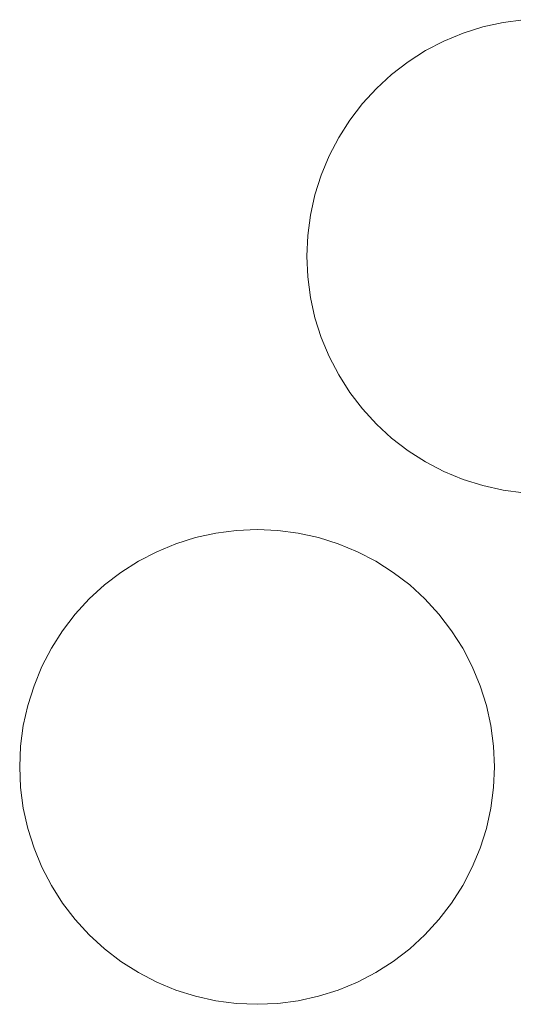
# Model space of a CAD drawing. Header units: millimetres. Extents: x -865 to 866, y -41 to 38.
# Tile 113 of 192: x 146 to 165, y -41 to -2. Entities that reach past the tile are written whole.
import ezdxf

# ---------------------------------------------------------------- set-up
doc = ezdxf.new("R2010")
doc.units = ezdxf.units.MM
doc.header["$LTSCALE"] = 5.08
doc.layers.add('Lighting-LED', color=7, linetype='Continuous', lineweight=5, true_color=0x000000)

# ---------------------------------------------------------------- blocks, each defined once
blk = doc.blocks.new('Group-2-1')
at = {"layer": 'Lighting-LED', "color": 18, "linetype": 'Continuous', "lineweight": 5}
for points, invisible_edges in [([(-25430.995, 11212.12, -183.913), (-25430.203, 11212.295, -183.913), (-25429.399, 11212.401, -183.913), (-25428.588, 11203.136, -183.913)], 12), ([(-25429.399, 11212.401, -180.738), (-25430.203, 11212.295, -180.738), (-25430.995, 11212.12, -180.738), (-25428.588, 11203.136, -180.738)], 12), ([(-25430.203, 11212.295, -180.738), (-25430.203, 11212.295, -183.913), (-25430.995, 11212.12, -183.913), (-25430.995, 11212.12, -180.738)], 5), ([(-25429.399, 11212.401, -180.738), (-25429.399, 11212.401, -183.913), (-25430.203, 11212.295, -183.913), (-25430.203, 11212.295, -180.738)], 5), ([(-25432.518, 11211.565, -183.913), (-25431.769, 11211.876, -183.913), (-25430.995, 11212.12, -183.913), (-25428.588, 11203.136, -183.913)], 12), ([(-25430.995, 11212.12, -180.738), (-25431.769, 11211.876, -180.738), (-25432.518, 11211.565, -180.738), (-25428.588, 11203.136, -180.738)], 12), ([(-25430.995, 11212.12, -180.738), (-25430.995, 11212.12, -183.913), (-25431.769, 11211.876, -183.913), (-25431.769, 11211.876, -180.738)], 5), ([(-25433.922, 11210.755, -183.913), (-25433.238, 11211.191, -183.913), (-25432.518, 11211.565, -183.913), (-25428.588, 11203.136, -183.913)], 12), ([(-25432.518, 11211.565, -180.738), (-25433.238, 11211.191, -180.738), (-25433.922, 11210.755, -180.738), (-25428.588, 11203.136, -180.738)], 12), ([(-25432.518, 11211.565, -180.738), (-25432.518, 11211.565, -183.913), (-25433.238, 11211.191, -183.913), (-25433.238, 11211.191, -180.738)], 5), ([(-25431.769, 11211.876, -180.738), (-25431.769, 11211.876, -183.913), (-25432.518, 11211.565, -183.913), (-25432.518, 11211.565, -180.738)], 5), ([(-25433.238, 11211.191, -180.738), (-25433.238, 11211.191, -183.913), (-25433.922, 11210.755, -183.913), (-25433.922, 11210.755, -180.738)], 5), ([(-25435.164, 11209.713, -183.913), (-25434.566, 11210.261, -183.913), (-25433.922, 11210.755, -183.913), (-25428.588, 11203.136, -183.913)], 12), ([(-25433.922, 11210.755, -180.738), (-25434.566, 11210.261, -180.738), (-25435.164, 11209.713, -180.738), (-25428.588, 11203.136, -180.738)], 12), ([(-25433.922, 11210.755, -180.738), (-25433.922, 11210.755, -183.913), (-25434.566, 11210.261, -183.913), (-25434.566, 11210.261, -180.738)], 5), ([(-25434.566, 11210.261, -180.738), (-25434.566, 11210.261, -183.913), (-25435.164, 11209.713, -183.913), (-25435.164, 11209.713, -180.738)], 5), ([(-25436.206, 11208.471, -183.913), (-25435.712, 11209.114, -183.913), (-25435.164, 11209.713, -183.913), (-25428.588, 11203.136, -183.913)], 12), ([(-25435.164, 11209.713, -180.738), (-25435.712, 11209.114, -180.738), (-25436.206, 11208.471, -180.738), (-25428.588, 11203.136, -180.738)], 12), ([(-25435.164, 11209.713, -180.738), (-25435.164, 11209.713, -183.913), (-25435.712, 11209.114, -183.913), (-25435.712, 11209.114, -180.738)], 5), ([(-25435.712, 11209.114, -180.738), (-25435.712, 11209.114, -183.913), (-25436.206, 11208.471, -183.913), (-25436.206, 11208.471, -180.738)], 5), ([(-25437.017, 11207.067, -183.913), (-25436.642, 11207.786, -183.913), (-25436.206, 11208.471, -183.913), (-25428.588, 11203.136, -183.913)], 12), ([(-25436.206, 11208.471, -180.738), (-25436.642, 11207.786, -180.738), (-25437.017, 11207.067, -180.738), (-25428.588, 11203.136, -180.738)], 12), ([(-25436.206, 11208.471, -180.738), (-25436.206, 11208.471, -183.913), (-25436.642, 11207.786, -183.913), (-25436.642, 11207.786, -180.738)], 5), ([(-25436.642, 11207.786, -180.738), (-25436.642, 11207.786, -183.913), (-25437.017, 11207.067, -183.913), (-25437.017, 11207.067, -180.738)], 5), ([(-25437.571, 11205.543, -183.913), (-25437.327, 11206.317, -183.913), (-25437.017, 11207.067, -183.913), (-25428.588, 11203.136, -183.913)], 12), ([(-25437.017, 11207.067, -180.738), (-25437.327, 11206.317, -180.738), (-25437.571, 11205.543, -180.738), (-25428.588, 11203.136, -180.738)], 12), ([(-25437.017, 11207.067, -180.738), (-25437.017, 11207.067, -183.913), (-25437.327, 11206.317, -183.913), (-25437.327, 11206.317, -180.738)], 5), ([(-25437.327, 11206.317, -180.738), (-25437.327, 11206.317, -183.913), (-25437.571, 11205.543, -183.913), (-25437.571, 11205.543, -180.738)], 5), ([(-25437.853, 11203.947, -183.913), (-25437.747, 11204.751, -183.913), (-25437.571, 11205.543, -183.913), (-25428.588, 11203.136, -183.913)], 12), ([(-25437.571, 11205.543, -180.738), (-25437.747, 11204.751, -180.738), (-25437.853, 11203.947, -180.738), (-25428.588, 11203.136, -180.738)], 12), ([(-25437.571, 11205.543, -180.738), (-25437.571, 11205.543, -183.913), (-25437.747, 11204.751, -183.913), (-25437.747, 11204.751, -180.738)], 5), ([(-25437.747, 11204.751, -180.738), (-25437.747, 11204.751, -183.913), (-25437.853, 11203.947, -183.913), (-25437.853, 11203.947, -180.738)], 5), ([(-25437.853, 11202.326, -183.913), (-25437.888, 11203.136, -183.913), (-25437.853, 11203.947, -183.913), (-25428.588, 11203.136, -183.913)], 12), ([(-25437.853, 11203.947, -180.738), (-25437.853, 11203.947, -183.913), (-25437.888, 11203.136, -183.913), (-25437.888, 11203.136, -180.738)], 5), ([(-25437.853, 11203.947, -180.738), (-25437.888, 11203.136, -180.738), (-25437.853, 11202.326, -180.738), (-25428.588, 11203.136, -180.738)], 12), ([(-25437.888, 11203.136, -180.738), (-25437.888, 11203.136, -183.913), (-25437.853, 11202.326, -183.913), (-25437.853, 11202.326, -180.738)], 5), ([(-25437.571, 11200.729, -183.913), (-25437.747, 11201.522, -183.913), (-25437.853, 11202.326, -183.913), (-25428.588, 11203.136, -183.913)], 12), ([(-25437.853, 11202.326, -180.738), (-25437.747, 11201.522, -180.738), (-25437.571, 11200.729, -180.738), (-25428.588, 11203.136, -180.738)], 12), ([(-25437.017, 11199.206, -183.913), (-25437.327, 11199.956, -183.913), (-25437.571, 11200.729, -183.913), (-25428.588, 11203.136, -183.913)], 12), ([(-25437.571, 11200.729, -180.738), (-25437.327, 11199.956, -180.738), (-25437.017, 11199.206, -180.738), (-25428.588, 11203.136, -180.738)], 12), ([(-25436.206, 11197.802, -183.913), (-25436.642, 11198.486, -183.913), (-25437.017, 11199.206, -183.913), (-25428.588, 11203.136, -183.913)], 12), ([(-25437.017, 11199.206, -180.738), (-25436.642, 11198.486, -180.738), (-25436.206, 11197.802, -180.738), (-25428.588, 11203.136, -180.738)], 12), ([(-25435.164, 11196.56, -183.913), (-25435.712, 11197.159, -183.913), (-25436.206, 11197.802, -183.913), (-25428.588, 11203.136, -183.913)], 12), ([(-25436.206, 11197.802, -180.738), (-25435.712, 11197.159, -180.738), (-25435.164, 11196.56, -180.738), (-25428.588, 11203.136, -180.738)], 12), ([(-25433.922, 11195.518, -183.913), (-25434.566, 11196.012, -183.913), (-25435.164, 11196.56, -183.913), (-25428.588, 11203.136, -183.913)], 12), ([(-25435.164, 11196.56, -180.738), (-25434.566, 11196.012, -180.738), (-25433.922, 11195.518, -180.738), (-25428.588, 11203.136, -180.738)], 12), ([(-25432.518, 11194.708, -183.913), (-25433.238, 11195.082, -183.913), (-25433.922, 11195.518, -183.913), (-25428.588, 11203.136, -183.913)], 12), ([(-25433.922, 11195.518, -180.738), (-25433.238, 11195.082, -180.738), (-25432.518, 11194.708, -180.738), (-25428.588, 11203.136, -180.738)], 12), ([(-25430.995, 11194.153, -183.913), (-25431.769, 11194.397, -183.913), (-25432.518, 11194.708, -183.913), (-25428.588, 11203.136, -183.913)], 12), ([(-25432.518, 11194.708, -180.738), (-25431.769, 11194.397, -180.738), (-25430.995, 11194.153, -180.738), (-25428.588, 11203.136, -180.738)], 12), ([(-25429.399, 11193.872, -183.913), (-25430.203, 11193.978, -183.913), (-25430.995, 11194.153, -183.913), (-25428.588, 11203.136, -183.913)], 12), ([(-25430.995, 11194.153, -180.738), (-25430.203, 11193.978, -180.738), (-25429.399, 11193.872, -180.738), (-25428.588, 11203.136, -180.738)], 12), ([(-25437.853, 11202.326, -180.738), (-25437.853, 11202.326, -183.913), (-25437.747, 11201.522, -183.913), (-25437.747, 11201.522, -180.738)], 5), ([(-25437.747, 11201.522, -180.738), (-25437.747, 11201.522, -183.913), (-25437.571, 11200.729, -183.913), (-25437.571, 11200.729, -180.738)], 5), ([(-25437.571, 11200.729, -180.738), (-25437.571, 11200.729, -183.913), (-25437.327, 11199.956, -183.913), (-25437.327, 11199.956, -180.738)], 5), ([(-25437.327, 11199.956, -180.738), (-25437.327, 11199.956, -183.913), (-25437.017, 11199.206, -183.913), (-25437.017, 11199.206, -180.738)], 5), ([(-25437.017, 11199.206, -180.738), (-25437.017, 11199.206, -183.913), (-25436.642, 11198.486, -183.913), (-25436.642, 11198.486, -180.738)], 5), ([(-25436.642, 11198.486, -180.738), (-25436.642, 11198.486, -183.913), (-25436.206, 11197.802, -183.913), (-25436.206, 11197.802, -180.738)], 5), ([(-25436.206, 11197.802, -180.738), (-25436.206, 11197.802, -183.913), (-25435.712, 11197.159, -183.913), (-25435.712, 11197.159, -180.738)], 5), ([(-25435.712, 11197.159, -180.738), (-25435.712, 11197.159, -183.913), (-25435.164, 11196.56, -183.913), (-25435.164, 11196.56, -180.738)], 5), ([(-25435.164, 11196.56, -180.738), (-25435.164, 11196.56, -183.913), (-25434.566, 11196.012, -183.913), (-25434.566, 11196.012, -180.738)], 5), ([(-25434.566, 11196.012, -180.738), (-25434.566, 11196.012, -183.913), (-25433.922, 11195.518, -183.913), (-25433.922, 11195.518, -180.738)], 5), ([(-25433.922, 11195.518, -180.738), (-25433.922, 11195.518, -183.913), (-25433.238, 11195.082, -183.913), (-25433.238, 11195.082, -180.738)], 5), ([(-25433.238, 11195.082, -180.738), (-25433.238, 11195.082, -183.913), (-25432.518, 11194.708, -183.913), (-25432.518, 11194.708, -180.738)], 5), ([(-25432.518, 11194.708, -180.738), (-25432.518, 11194.708, -183.913), (-25431.769, 11194.397, -183.913), (-25431.769, 11194.397, -180.738)], 5), ([(-25431.769, 11194.397, -180.738), (-25431.769, 11194.397, -183.913), (-25430.995, 11194.153, -183.913), (-25430.995, 11194.153, -180.738)], 5), ([(-25430.995, 11194.153, -180.738), (-25430.995, 11194.153, -183.913), (-25430.203, 11193.978, -183.913), (-25430.203, 11193.978, -180.738)], 5), ([(-25430.203, 11193.978, -180.738), (-25430.203, 11193.978, -183.913), (-25429.399, 11193.872, -183.913), (-25429.399, 11193.872, -180.738)], 5), ([(-25442.245, 11192.12, -183.913), (-25441.453, 11192.295, -183.913), (-25440.649, 11192.401, -183.913), (-25439.838, 11183.136, -183.913)], 12), ([(-25440.649, 11192.401, -180.738), (-25441.453, 11192.295, -180.738), (-25442.245, 11192.12, -180.738), (-25439.838, 11183.136, -180.738)], 12), ([(-25441.453, 11192.295, -180.738), (-25441.453, 11192.295, -183.913), (-25442.245, 11192.12, -183.913), (-25442.245, 11192.12, -180.738)], 5), ([(-25440.649, 11192.401, -180.738), (-25440.649, 11192.401, -183.913), (-25441.453, 11192.295, -183.913), (-25441.453, 11192.295, -180.738)], 5), ([(-25440.649, 11192.401, -183.913), (-25439.838, 11192.436, -183.913), (-25439.028, 11192.401, -183.913), (-25439.838, 11183.136, -183.913)], 12), ([(-25439.838, 11192.436, -180.738), (-25439.838, 11192.436, -183.913), (-25440.649, 11192.401, -183.913), (-25440.649, 11192.401, -180.738)], 5), ([(-25439.028, 11192.401, -180.738), (-25439.838, 11192.436, -180.738), (-25440.649, 11192.401, -180.738), (-25439.838, 11183.136, -180.738)], 12), ([(-25439.028, 11192.401, -180.738), (-25439.028, 11192.401, -183.913), (-25439.838, 11192.436, -183.913), (-25439.838, 11192.436, -180.738)], 5), ([(-25439.028, 11192.401, -183.913), (-25438.223, 11192.295, -183.913), (-25437.431, 11192.12, -183.913), (-25439.838, 11183.136, -183.913)], 12), ([(-25437.431, 11192.12, -180.738), (-25438.223, 11192.295, -180.738), (-25439.028, 11192.401, -180.738), (-25439.838, 11183.136, -180.738)], 12), ([(-25438.223, 11192.295, -180.738), (-25438.223, 11192.295, -183.913), (-25439.028, 11192.401, -183.913), (-25439.028, 11192.401, -180.738)], 5), ([(-25437.431, 11192.12, -180.738), (-25437.431, 11192.12, -183.913), (-25438.223, 11192.295, -183.913), (-25438.223, 11192.295, -180.738)], 5), ([(-25443.768, 11191.565, -183.913), (-25443.019, 11191.876, -183.913), (-25442.245, 11192.12, -183.913), (-25439.838, 11183.136, -183.913)], 12), ([(-25442.245, 11192.12, -180.738), (-25443.019, 11191.876, -180.738), (-25443.768, 11191.565, -180.738), (-25439.838, 11183.136, -180.738)], 12), ([(-25443.019, 11191.876, -180.738), (-25443.019, 11191.876, -183.913), (-25443.768, 11191.565, -183.913), (-25443.768, 11191.565, -180.738)], 5), ([(-25442.245, 11192.12, -180.738), (-25442.245, 11192.12, -183.913), (-25443.019, 11191.876, -183.913), (-25443.019, 11191.876, -180.738)], 5), ([(-25437.431, 11192.12, -183.913), (-25436.657, 11191.876, -183.913), (-25435.908, 11191.565, -183.913), (-25439.838, 11183.136, -183.913)], 12), ([(-25435.908, 11191.565, -180.738), (-25436.657, 11191.876, -180.738), (-25437.431, 11192.12, -180.738), (-25439.838, 11183.136, -180.738)], 12), ([(-25436.657, 11191.876, -180.738), (-25436.657, 11191.876, -183.913), (-25437.431, 11192.12, -183.913), (-25437.431, 11192.12, -180.738)], 5), ([(-25435.908, 11191.565, -180.738), (-25435.908, 11191.565, -183.913), (-25436.657, 11191.876, -183.913), (-25436.657, 11191.876, -180.738)], 5), ([(-25445.172, 11190.755, -183.913), (-25444.488, 11191.191, -183.913), (-25443.768, 11191.565, -183.913), (-25439.838, 11183.136, -183.913)], 12), ([(-25443.768, 11191.565, -180.738), (-25444.488, 11191.191, -180.738), (-25445.172, 11190.755, -180.738), (-25439.838, 11183.136, -180.738)], 12), ([(-25443.768, 11191.565, -180.738), (-25443.768, 11191.565, -183.913), (-25444.488, 11191.191, -183.913), (-25444.488, 11191.191, -180.738)], 5), ([(-25435.908, 11191.565, -183.913), (-25435.188, 11191.191, -183.913), (-25434.504, 11190.755, -183.913), (-25439.838, 11183.136, -183.913)], 12), ([(-25434.504, 11190.755, -180.738), (-25435.188, 11191.191, -180.738), (-25435.908, 11191.565, -180.738), (-25439.838, 11183.136, -180.738)], 12), ([(-25435.188, 11191.191, -180.738), (-25435.188, 11191.191, -183.913), (-25435.908, 11191.565, -183.913), (-25435.908, 11191.565, -180.738)], 5), ([(-25444.488, 11191.191, -180.738), (-25444.488, 11191.191, -183.913), (-25445.172, 11190.755, -183.913), (-25445.172, 11190.755, -180.738)], 5), ([(-25434.504, 11190.755, -180.738), (-25434.504, 11190.755, -183.913), (-25435.188, 11191.191, -183.913), (-25435.188, 11191.191, -180.738)], 5), ([(-25446.414, 11189.713, -183.913), (-25445.816, 11190.261, -183.913), (-25445.172, 11190.755, -183.913), (-25439.838, 11183.136, -183.913)], 12), ([(-25445.172, 11190.755, -180.738), (-25445.816, 11190.261, -180.738), (-25446.414, 11189.713, -180.738), (-25439.838, 11183.136, -180.738)], 12), ([(-25445.172, 11190.755, -180.738), (-25445.172, 11190.755, -183.913), (-25445.816, 11190.261, -183.913), (-25445.816, 11190.261, -180.738)], 5), ([(-25434.504, 11190.755, -183.913), (-25433.86, 11190.261, -183.913), (-25433.262, 11189.713, -183.913), (-25439.838, 11183.136, -183.913)], 12), ([(-25433.262, 11189.713, -180.738), (-25433.86, 11190.261, -180.738), (-25434.504, 11190.755, -180.738), (-25439.838, 11183.136, -180.738)], 12), ([(-25433.86, 11190.261, -180.738), (-25433.86, 11190.261, -183.913), (-25434.504, 11190.755, -183.913), (-25434.504, 11190.755, -180.738)], 5), ([(-25445.816, 11190.261, -180.738), (-25445.816, 11190.261, -183.913), (-25446.414, 11189.713, -183.913), (-25446.414, 11189.713, -180.738)], 5), ([(-25433.262, 11189.713, -180.738), (-25433.262, 11189.713, -183.913), (-25433.86, 11190.261, -183.913), (-25433.86, 11190.261, -180.738)], 5), ([(-25447.456, 11188.471, -183.913), (-25446.962, 11189.114, -183.913), (-25446.414, 11189.713, -183.913), (-25439.838, 11183.136, -183.913)], 12), ([(-25446.414, 11189.713, -180.738), (-25446.962, 11189.114, -180.738), (-25447.456, 11188.471, -180.738), (-25439.838, 11183.136, -180.738)], 12), ([(-25446.414, 11189.713, -180.738), (-25446.414, 11189.713, -183.913), (-25446.962, 11189.114, -183.913), (-25446.962, 11189.114, -180.738)], 5), ([(-25433.262, 11189.713, -183.913), (-25432.714, 11189.114, -183.913), (-25432.22, 11188.471, -183.913), (-25439.838, 11183.136, -183.913)], 12), ([(-25432.22, 11188.471, -180.738), (-25432.714, 11189.114, -180.738), (-25433.262, 11189.713, -180.738), (-25439.838, 11183.136, -180.738)], 12), ([(-25432.714, 11189.114, -180.738), (-25432.714, 11189.114, -183.913), (-25433.262, 11189.713, -183.913), (-25433.262, 11189.713, -180.738)], 5), ([(-25446.962, 11189.114, -180.738), (-25446.962, 11189.114, -183.913), (-25447.456, 11188.471, -183.913), (-25447.456, 11188.471, -180.738)], 5), ([(-25432.22, 11188.471, -180.738), (-25432.22, 11188.471, -183.913), (-25432.714, 11189.114, -183.913), (-25432.714, 11189.114, -180.738)], 5), ([(-25448.267, 11187.067, -183.913), (-25447.892, 11187.786, -183.913), (-25447.456, 11188.471, -183.913), (-25439.838, 11183.136, -183.913)], 12), ([(-25447.456, 11188.471, -180.738), (-25447.892, 11187.786, -180.738), (-25448.267, 11187.067, -180.738), (-25439.838, 11183.136, -180.738)], 12), ([(-25447.456, 11188.471, -180.738), (-25447.456, 11188.471, -183.913), (-25447.892, 11187.786, -183.913), (-25447.892, 11187.786, -180.738)], 5), ([(-25432.22, 11188.471, -183.913), (-25431.784, 11187.786, -183.913), (-25431.409, 11187.067, -183.913), (-25439.838, 11183.136, -183.913)], 12), ([(-25431.409, 11187.067, -180.738), (-25431.784, 11187.786, -180.738), (-25432.22, 11188.471, -180.738), (-25439.838, 11183.136, -180.738)], 12), ([(-25431.784, 11187.786, -180.738), (-25431.784, 11187.786, -183.913), (-25432.22, 11188.471, -183.913), (-25432.22, 11188.471, -180.738)], 5), ([(-25447.892, 11187.786, -180.738), (-25447.892, 11187.786, -183.913), (-25448.267, 11187.067, -183.913), (-25448.267, 11187.067, -180.738)], 5), ([(-25431.409, 11187.067, -180.738), (-25431.409, 11187.067, -183.913), (-25431.784, 11187.786, -183.913), (-25431.784, 11187.786, -180.738)], 5), ([(-25448.821, 11185.543, -183.913), (-25448.577, 11186.317, -183.913), (-25448.267, 11187.067, -183.913), (-25439.838, 11183.136, -183.913)], 12), ([(-25448.267, 11187.067, -180.738), (-25448.577, 11186.317, -180.738), (-25448.821, 11185.543, -180.738), (-25439.838, 11183.136, -180.738)], 12), ([(-25448.267, 11187.067, -180.738), (-25448.267, 11187.067, -183.913), (-25448.577, 11186.317, -183.913), (-25448.577, 11186.317, -180.738)], 5), ([(-25431.409, 11187.067, -183.913), (-25431.099, 11186.317, -183.913), (-25430.855, 11185.543, -183.913), (-25439.838, 11183.136, -183.913)], 12), ([(-25430.855, 11185.543, -180.738), (-25431.099, 11186.317, -180.738), (-25431.409, 11187.067, -180.738), (-25439.838, 11183.136, -180.738)], 12), ([(-25431.099, 11186.317, -180.738), (-25431.099, 11186.317, -183.913), (-25431.409, 11187.067, -183.913), (-25431.409, 11187.067, -180.738)], 5), ([(-25448.577, 11186.317, -180.738), (-25448.577, 11186.317, -183.913), (-25448.821, 11185.543, -183.913), (-25448.821, 11185.543, -180.738)], 5), ([(-25430.855, 11185.543, -180.738), (-25430.855, 11185.543, -183.913), (-25431.099, 11186.317, -183.913), (-25431.099, 11186.317, -180.738)], 5), ([(-25449.103, 11183.947, -183.913), (-25448.997, 11184.751, -183.913), (-25448.821, 11185.543, -183.913), (-25439.838, 11183.136, -183.913)], 12), ([(-25448.821, 11185.543, -180.738), (-25448.997, 11184.751, -180.738), (-25449.103, 11183.947, -180.738), (-25439.838, 11183.136, -180.738)], 12), ([(-25448.821, 11185.543, -180.738), (-25448.821, 11185.543, -183.913), (-25448.997, 11184.751, -183.913), (-25448.997, 11184.751, -180.738)], 5), ([(-25430.855, 11185.543, -183.913), (-25430.679, 11184.751, -183.913), (-25430.574, 11183.947, -183.913), (-25439.838, 11183.136, -183.913)], 12), ([(-25439.838, 11183.136, -180.738), (-25430.574, 11183.947, -180.738), (-25430.679, 11184.751, -180.738), (-25430.855, 11185.543, -180.738)], 9), ([(-25430.679, 11184.751, -180.738), (-25430.679, 11184.751, -183.913), (-25430.855, 11185.543, -183.913), (-25430.855, 11185.543, -180.738)], 5), ([(-25448.997, 11184.751, -180.738), (-25448.997, 11184.751, -183.913), (-25449.103, 11183.947, -183.913), (-25449.103, 11183.947, -180.738)], 5), ([(-25430.574, 11183.947, -180.738), (-25430.574, 11183.947, -183.913), (-25430.679, 11184.751, -183.913), (-25430.679, 11184.751, -180.738)], 5), ([(-25449.103, 11182.326, -183.913), (-25449.138, 11183.136, -183.913), (-25449.103, 11183.947, -183.913), (-25439.838, 11183.136, -183.913)], 12), ([(-25449.103, 11183.947, -180.738), (-25449.103, 11183.947, -183.913), (-25449.138, 11183.136, -183.913), (-25449.138, 11183.136, -180.738)], 5), ([(-25449.103, 11183.947, -180.738), (-25449.138, 11183.136, -180.738), (-25449.103, 11182.326, -180.738), (-25439.838, 11183.136, -180.738)], 12), ([(-25430.574, 11183.947, -183.913), (-25430.538, 11183.136, -183.913), (-25430.574, 11182.326, -183.913), (-25439.838, 11183.136, -183.913)], 12), ([(-25430.574, 11182.326, -180.738), (-25430.538, 11183.136, -180.738), (-25430.574, 11183.947, -180.738), (-25439.838, 11183.136, -180.738)], 12), ([(-25430.538, 11183.136, -180.738), (-25430.538, 11183.136, -183.913), (-25430.574, 11183.947, -183.913), (-25430.574, 11183.947, -180.738)], 5), ([(-25449.138, 11183.136, -180.738), (-25449.138, 11183.136, -183.913), (-25449.103, 11182.326, -183.913), (-25449.103, 11182.326, -180.738)], 5), ([(-25448.821, 11180.729, -183.913), (-25448.997, 11181.522, -183.913), (-25449.103, 11182.326, -183.913), (-25439.838, 11183.136, -183.913)], 12), ([(-25449.103, 11182.326, -180.738), (-25448.997, 11181.522, -180.738), (-25448.821, 11180.729, -180.738), (-25439.838, 11183.136, -180.738)], 12), ([(-25448.267, 11179.206, -183.913), (-25448.577, 11179.956, -183.913), (-25448.821, 11180.729, -183.913), (-25439.838, 11183.136, -183.913)], 12), ([(-25448.821, 11180.729, -180.738), (-25448.577, 11179.956, -180.738), (-25448.267, 11179.206, -180.738), (-25439.838, 11183.136, -180.738)], 12), ([(-25447.456, 11177.802, -183.913), (-25447.892, 11178.486, -183.913), (-25448.267, 11179.206, -183.913), (-25439.838, 11183.136, -183.913)], 12), ([(-25448.267, 11179.206, -180.738), (-25447.892, 11178.486, -180.738), (-25447.456, 11177.802, -180.738), (-25439.838, 11183.136, -180.738)], 12), ([(-25446.414, 11176.56, -183.913), (-25446.962, 11177.159, -183.913), (-25447.456, 11177.802, -183.913), (-25439.838, 11183.136, -183.913)], 12), ([(-25447.456, 11177.802, -180.738), (-25446.962, 11177.159, -180.738), (-25446.414, 11176.56, -180.738), (-25439.838, 11183.136, -180.738)], 12), ([(-25445.172, 11175.518, -183.913), (-25445.816, 11176.012, -183.913), (-25446.414, 11176.56, -183.913), (-25439.838, 11183.136, -183.913)], 12), ([(-25446.414, 11176.56, -180.738), (-25445.816, 11176.012, -180.738), (-25445.172, 11175.518, -180.738), (-25439.838, 11183.136, -180.738)], 12), ([(-25443.768, 11174.708, -183.913), (-25444.488, 11175.082, -183.913), (-25445.172, 11175.518, -183.913), (-25439.838, 11183.136, -183.913)], 12), ([(-25445.172, 11175.518, -180.738), (-25444.488, 11175.082, -180.738), (-25443.768, 11174.708, -180.738), (-25439.838, 11183.136, -180.738)], 12), ([(-25442.245, 11174.153, -183.913), (-25443.019, 11174.397, -183.913), (-25443.768, 11174.708, -183.913), (-25439.838, 11183.136, -183.913)], 12), ([(-25443.768, 11174.708, -180.738), (-25443.019, 11174.397, -180.738), (-25442.245, 11174.153, -180.738), (-25439.838, 11183.136, -180.738)], 12), ([(-25440.649, 11173.872, -183.913), (-25441.453, 11173.978, -183.913), (-25442.245, 11174.153, -183.913), (-25439.838, 11183.136, -183.913)], 12), ([(-25442.245, 11174.153, -180.738), (-25441.453, 11173.978, -180.738), (-25440.649, 11173.872, -180.738), (-25439.838, 11183.136, -180.738)], 12), ([(-25439.028, 11173.872, -183.913), (-25439.838, 11173.836, -183.913), (-25440.649, 11173.872, -183.913), (-25439.838, 11183.136, -183.913)], 12), ([(-25440.649, 11173.872, -180.738), (-25439.838, 11173.836, -180.738), (-25439.028, 11173.872, -180.738), (-25439.838, 11183.136, -180.738)], 12), ([(-25439.838, 11183.136, -183.913), (-25430.574, 11182.326, -183.913), (-25430.679, 11181.522, -183.913), (-25430.855, 11180.729, -183.913)], 9), ([(-25430.855, 11180.729, -183.913), (-25431.099, 11179.956, -183.913), (-25431.409, 11179.206, -183.913), (-25439.838, 11183.136, -183.913)], 12), ([(-25431.409, 11179.206, -183.913), (-25431.784, 11178.486, -183.913), (-25432.22, 11177.802, -183.913), (-25439.838, 11183.136, -183.913)], 12), ([(-25432.22, 11177.802, -183.913), (-25432.714, 11177.159, -183.913), (-25433.262, 11176.56, -183.913), (-25439.838, 11183.136, -183.913)], 12), ([(-25433.262, 11176.56, -183.913), (-25433.86, 11176.012, -183.913), (-25434.504, 11175.518, -183.913), (-25439.838, 11183.136, -183.913)], 12), ([(-25434.504, 11175.518, -183.913), (-25435.188, 11175.082, -183.913), (-25435.908, 11174.708, -183.913), (-25439.838, 11183.136, -183.913)], 12), ([(-25435.908, 11174.708, -183.913), (-25436.657, 11174.397, -183.913), (-25437.431, 11174.153, -183.913), (-25439.838, 11183.136, -183.913)], 12), ([(-25437.431, 11174.153, -183.913), (-25438.223, 11173.978, -183.913), (-25439.028, 11173.872, -183.913), (-25439.838, 11183.136, -183.913)], 12), ([(-25439.028, 11173.872, -180.738), (-25438.223, 11173.978, -180.738), (-25437.431, 11174.153, -180.738), (-25439.838, 11183.136, -180.738)], 12), ([(-25437.431, 11174.153, -180.738), (-25436.657, 11174.397, -180.738), (-25435.908, 11174.708, -180.738), (-25439.838, 11183.136, -180.738)], 12), ([(-25435.908, 11174.708, -180.738), (-25435.188, 11175.082, -180.738), (-25434.504, 11175.518, -180.738), (-25439.838, 11183.136, -180.738)], 12), ([(-25434.504, 11175.518, -180.738), (-25433.86, 11176.012, -180.738), (-25433.262, 11176.56, -180.738), (-25439.838, 11183.136, -180.738)], 12), ([(-25433.262, 11176.56, -180.738), (-25432.714, 11177.159, -180.738), (-25432.22, 11177.802, -180.738), (-25439.838, 11183.136, -180.738)], 12), ([(-25432.22, 11177.802, -180.738), (-25431.784, 11178.486, -180.738), (-25431.409, 11179.206, -180.738), (-25439.838, 11183.136, -180.738)], 12), ([(-25431.409, 11179.206, -180.738), (-25431.099, 11179.956, -180.738), (-25430.855, 11180.729, -180.738), (-25439.838, 11183.136, -180.738)], 12), ([(-25430.855, 11180.729, -180.738), (-25430.679, 11181.522, -180.738), (-25430.574, 11182.326, -180.738), (-25439.838, 11183.136, -180.738)], 12), ([(-25430.574, 11182.326, -180.738), (-25430.574, 11182.326, -183.913), (-25430.538, 11183.136, -183.913), (-25430.538, 11183.136, -180.738)], 5), ([(-25449.103, 11182.326, -180.738), (-25449.103, 11182.326, -183.913), (-25448.997, 11181.522, -183.913), (-25448.997, 11181.522, -180.738)], 5), ([(-25430.679, 11181.522, -180.738), (-25430.679, 11181.522, -183.913), (-25430.574, 11182.326, -183.913), (-25430.574, 11182.326, -180.738)], 5), ([(-25448.997, 11181.522, -180.738), (-25448.997, 11181.522, -183.913), (-25448.821, 11180.729, -183.913), (-25448.821, 11180.729, -180.738)], 5), ([(-25430.855, 11180.729, -180.738), (-25430.855, 11180.729, -183.913), (-25430.679, 11181.522, -183.913), (-25430.679, 11181.522, -180.738)], 5), ([(-25448.821, 11180.729, -180.738), (-25448.821, 11180.729, -183.913), (-25448.577, 11179.956, -183.913), (-25448.577, 11179.956, -180.738)], 5), ([(-25431.099, 11179.956, -180.738), (-25431.099, 11179.956, -183.913), (-25430.855, 11180.729, -183.913), (-25430.855, 11180.729, -180.738)], 5), ([(-25448.577, 11179.956, -180.738), (-25448.577, 11179.956, -183.913), (-25448.267, 11179.206, -183.913), (-25448.267, 11179.206, -180.738)], 5), ([(-25431.409, 11179.206, -180.738), (-25431.409, 11179.206, -183.913), (-25431.099, 11179.956, -183.913), (-25431.099, 11179.956, -180.738)], 5), ([(-25448.267, 11179.206, -180.738), (-25448.267, 11179.206, -183.913), (-25447.892, 11178.486, -183.913), (-25447.892, 11178.486, -180.738)], 5), ([(-25431.784, 11178.486, -180.738), (-25431.784, 11178.486, -183.913), (-25431.409, 11179.206, -183.913), (-25431.409, 11179.206, -180.738)], 5), ([(-25447.892, 11178.486, -180.738), (-25447.892, 11178.486, -183.913), (-25447.456, 11177.802, -183.913), (-25447.456, 11177.802, -180.738)], 5), ([(-25432.22, 11177.802, -180.738), (-25432.22, 11177.802, -183.913), (-25431.784, 11178.486, -183.913), (-25431.784, 11178.486, -180.738)], 5), ([(-25447.456, 11177.802, -180.738), (-25447.456, 11177.802, -183.913), (-25446.962, 11177.159, -183.913), (-25446.962, 11177.159, -180.738)], 5), ([(-25432.714, 11177.159, -180.738), (-25432.714, 11177.159, -183.913), (-25432.22, 11177.802, -183.913), (-25432.22, 11177.802, -180.738)], 5), ([(-25446.962, 11177.159, -180.738), (-25446.962, 11177.159, -183.913), (-25446.414, 11176.56, -183.913), (-25446.414, 11176.56, -180.738)], 5), ([(-25433.262, 11176.56, -180.738), (-25433.262, 11176.56, -183.913), (-25432.714, 11177.159, -183.913), (-25432.714, 11177.159, -180.738)], 5), ([(-25446.414, 11176.56, -180.738), (-25446.414, 11176.56, -183.913), (-25445.816, 11176.012, -183.913), (-25445.816, 11176.012, -180.738)], 5), ([(-25433.86, 11176.012, -180.738), (-25433.86, 11176.012, -183.913), (-25433.262, 11176.56, -183.913), (-25433.262, 11176.56, -180.738)], 5), ([(-25445.816, 11176.012, -180.738), (-25445.816, 11176.012, -183.913), (-25445.172, 11175.518, -183.913), (-25445.172, 11175.518, -180.738)], 5), ([(-25434.504, 11175.518, -180.738), (-25434.504, 11175.518, -183.913), (-25433.86, 11176.012, -183.913), (-25433.86, 11176.012, -180.738)], 5), ([(-25445.172, 11175.518, -180.738), (-25445.172, 11175.518, -183.913), (-25444.488, 11175.082, -183.913), (-25444.488, 11175.082, -180.738)], 5), ([(-25435.188, 11175.082, -180.738), (-25435.188, 11175.082, -183.913), (-25434.504, 11175.518, -183.913), (-25434.504, 11175.518, -180.738)], 5), ([(-25444.488, 11175.082, -180.738), (-25444.488, 11175.082, -183.913), (-25443.768, 11174.708, -183.913), (-25443.768, 11174.708, -180.738)], 5), ([(-25435.908, 11174.708, -180.738), (-25435.908, 11174.708, -183.913), (-25435.188, 11175.082, -183.913), (-25435.188, 11175.082, -180.738)], 5), ([(-25443.768, 11174.708, -180.738), (-25443.768, 11174.708, -183.913), (-25443.019, 11174.397, -183.913), (-25443.019, 11174.397, -180.738)], 5), ([(-25436.657, 11174.397, -180.738), (-25436.657, 11174.397, -183.913), (-25435.908, 11174.708, -183.913), (-25435.908, 11174.708, -180.738)], 5), ([(-25443.019, 11174.397, -180.738), (-25443.019, 11174.397, -183.913), (-25442.245, 11174.153, -183.913), (-25442.245, 11174.153, -180.738)], 5), ([(-25442.245, 11174.153, -180.738), (-25442.245, 11174.153, -183.913), (-25441.453, 11173.978, -183.913), (-25441.453, 11173.978, -180.738)], 5), ([(-25438.223, 11173.978, -180.738), (-25438.223, 11173.978, -183.913), (-25437.431, 11174.153, -183.913), (-25437.431, 11174.153, -180.738)], 5), ([(-25437.431, 11174.153, -180.738), (-25437.431, 11174.153, -183.913), (-25436.657, 11174.397, -183.913), (-25436.657, 11174.397, -180.738)], 5), ([(-25441.453, 11173.978, -180.738), (-25441.453, 11173.978, -183.913), (-25440.649, 11173.872, -183.913), (-25440.649, 11173.872, -180.738)], 5), ([(-25440.649, 11173.872, -180.738), (-25440.649, 11173.872, -183.913), (-25439.838, 11173.836, -183.913), (-25439.838, 11173.836, -180.738)], 5), ([(-25439.838, 11173.836, -180.738), (-25439.838, 11173.836, -183.913), (-25439.028, 11173.872, -183.913), (-25439.028, 11173.872, -180.738)], 5), ([(-25439.028, 11173.872, -180.738), (-25439.028, 11173.872, -183.913), (-25438.223, 11173.978, -183.913), (-25438.223, 11173.978, -180.738)], 5)]:
    blk.add_3dface(points, dxfattribs=dict(at, invisible_edges=invisible_edges))
at = {"layer": 'Lighting-LED', "color": 0, "flags": 1}
for tag in ['Yoke', 'Weight', 'Weight', 'Wattage', '3D_Symbol_Name', 'Candlepower', 'Body', 'Model_Name', 'Beam_Angle', 'Field_Angle', 'Remarks', 'Beam_Angle_2', 'Field_Angle_2', 'Num_Channels', 'Frame_Size', 'Device_Type', 'FixtureID', 'Frame_Size', 'Base', 'Lens', 'Inst_Type', 'Lamp']:
    blk.add_attdef(tag, (-10856.953, 14479.05), '', height=0.18, dxfattribs=at)

msp = doc.modelspace()

# ---------------------------------------------------------------- block references
at = {"layer": 'Lighting-LED', "color": 7}
msp.add_blockref('Group-2-1', (25595.113, -11214.53), dxfattribs=at)

doc.saveas('drawing.dxf')
